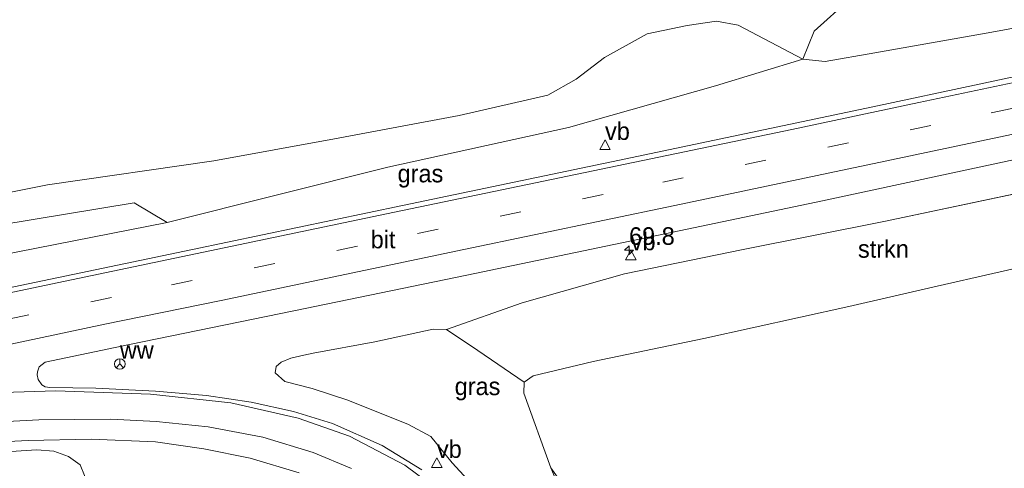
# Model space of a CAD drawing. Header units: millimetres. Extents: x 180000 to 190000, y 466229 to 468626.
# Tile 51 of 202: x 181932 to 182072, y 467931 to 467995. Entities that reach past the tile are written whole.
import ezdxf
from ezdxf.enums import TextEntityAlignment as Align

# ---------------------------------------------------------------- set-up
doc = ezdxf.new("R2010")
doc.units = ezdxf.units.MM
doc.linetypes.add('39strp', pattern=[12, 3, -9])
for name, color, linetype, lineweight in [('as-bs-kilometr', 13, 'Continuous', 18), ('bp-b5-bomenstruiken', 93, 'Continuous', 18), ('bp-b5-bos', 93, 'Continuous', 18), ('bp-b5-grasland', 93, 'Continuous', 18), ('bp-b5-struiken', 93, 'Continuous', 18), ('bw-bs-rona', 8, 'Continuous', 18), ('gw-bs-kruinlijn', 93, 'Continuous', 18), ('gw-bs-teenlijn', 93, 'Continuous', 18), ('mk-bs-39streep 0.15', 8, '39strp', 18), ('mk-bs-streep 0.15', 8, 'Continuous', 18), ('vh-b5-verh_soort', 8, 'Continuous', 18), ('wm-bs-verkeersbord', 8, 'Continuous', 18)]:
    doc.layers.add(name, color=color, linetype=linetype, lineweight=lineweight)
doc.styles.add('rtw_iso', font='iso-rtw.shx')

# ---------------------------------------------------------------- blocks, each defined once
blk = doc.blocks.new('verkeersbord')
for p, q in [((0, 0.75), (-0.75, -0.625)), ((0.75, -0.625), (0, 0.75)), ((-0.75, -0.625), (0.75, -0.625))]:
    blk.add_line(p, q)
blk = doc.blocks.new('dtbattr')
at = {"style": 'rtw_iso'}
blk.add_attdef('TAG', (0.59, 0.87), '', height=2.5, dxfattribs=at)
blk = doc.blocks.new('wegwijzer')
for q in [(-0.53, -0.53), (0, 0.75), (0.53, -0.53)]:
    blk.add_line((0, 0), q)
blk.add_circle((0, 0), 0.75)
blk = doc.blocks.new('d33az_ACAD_1_FMEBLOCK26')
at = {"layer": 'bp-b5-grasland'}
for points in [[(-10.87, 35.47, 36.92), (-16.53, 38.93, 37), (-23.59, 42.05, 37.1), (-29.12, 43.77, 37.16), (-35.15, 45.12, 37.23), (-41.5, 46.05, 37.25), (-48.78, 46.67, 37.39), (-57.27, 47.09, 37.53), (-63.81, 47.19, 37.57), (-64.14, 47.21, 37.58), (-64.45, 47.28, 37.6), (-64.93, 47.58, 37.61), (-65.44, 48.31, 37.62), (-65.58, 48.97, 37.63), (-65.57, 49.42, 37.64), (-65.31, 50.1, 37.64), (-64.45, 50.78, 37.65), (-52.46, 53.3, 37.63), (-29.11, 58.1, 37.71), (-4.48, 63.17, 37.76), (17.59, 67.76, 37.88), (46.1, 73.73, 37.97), (75.47, 80.03, 38.06)], [(10.69, 28.05, 34.33), (7.47, 35.74, 34.47), (12.32, 29, 34.21)], [(74.16, 74.87, 37.72), (55.08, 70.86, 37.58), (34.82, 66.83, 37.59), (17.95, 63.36, 37.53), (3.41, 59.21, 37.38), (-7.39, 55.41, 37.11), (-9.26, 55.47, 37.34), (-17.56, 53.66, 37.43), (-26.34, 52.09, 37.48), (-27.66, 51.79, 37.46), (-29.5, 51.34, 37.4), (-30.9, 50.8, 37.35), (-31.6, 50.16, 37.28), (-31.76, 49.27, 37.23), (-30.39, 48.04, 37.08), (-26.5, 47.06, 37.01), (-21.41, 45.38, 36.89), (-12.8, 41.91, 36.67), (-9.61, 40.21, 36.66), (-6.59, 36.47, 36.74), (-2.75, 32.31, 36.77)]]:
    blk.add_polyline3d(points, dxfattribs=at)
blk = doc.blocks.new('dtbattr-r')
at = {"style": 'rtw_iso'}
blk.add_attdef('TAG', text='', height=2.5, dxfattribs=at).set_placement((0, 0), align=Align.MIDDLE_CENTER)
blk = doc.blocks.new('hecto')
for p, q in [((0, 0.625), (-0.625, 0)), ((0, -0.625), (0, 0.625)), ((-0.625, 0), (0.625, 0)), ((0.625, 0), (0, -0.625))]:
    blk.add_line(p, q)

msp = doc.modelspace()

# ---------------------------------------------------------------- linework, layer by layer
at = {"layer": 'bp-b5-bomenstruiken'}
msp.add_polyline3d([(182093.56, 467997.2, 37.3), (182070.05, 467992.85, 37.32), (182053.94, 467990.03, 37.27), (182046.84, 467988.81, 37.14), (182043.67, 467989.11, 36.94), (182045.27, 467993.11, 37.83), (182050.36, 467997.7, 38.59)], dxfattribs=at)
at = {"layer": 'bp-b5-bos'}
for points in [[(182050.36, 467997.7, 38.59), (182045.27, 467993.11, 37.83), (182043.67, 467989.11, 36.94), (182034.48, 467993.94, 35.69), (182031.4, 467994.51, 35.44), (182027.22, 467993.93, 35.13), (182021.53, 467992.73, 35.2), (182015.45, 467989.37, 35.81), (182011.41, 467986.27, 35.82), (182007.4, 467984.02, 35.8), (181994.77, 467981.12, 36.07), (181977.04, 467977.8, 35.82), (181959.9, 467974.66, 35.19), (181936.25, 467971.26, 35.16), (181909.68, 467965.95, 35.12), (181899.64, 467981.57, 34.44), (181890.06, 467995.47, 34.32)], [(182075.1, 467924.07, 35.08), (182066.04, 467914.56, 35.05), (182056.98, 467903.46, 34.87), (182047.26, 467892.15, 34.5), (182032.06, 467876.65, 34.19), (182029.14, 467878.95, 34.17), (182030.83, 467884.62, 34.19), (182030.75, 467890.14, 34.19), (182029.31, 467894.98, 34.42), (182027.46, 467899.33, 34.57), (182025.3, 467903, 34.51), (182020.67, 467911.73, 34.05), (182015.77, 467919.45, 34.13), (182012.68, 467924.25, 34.21), (182007.83, 467930.99, 34.47), (182003.99, 467941.62, 34.73), (182004.02, 467943.21, 34.78), (182005.32, 467944.1, 34.75), (182013.83, 467946.15, 34.73), (182029.6, 467949.41, 34.69), (182050.23, 467953.96, 34.69), (182062.77, 467956.84, 34.91), (182078.64, 467960.44, 35.31)]]:
    msp.add_polyline3d(points, dxfattribs=at)
at = {"layer": 'bp-b5-grasland'}
for points in [[(181926.67, 467960.7, 36.98), (181953.25, 467965.88, 37.05), (181984.66, 467973.75, 37.05), (182010.32, 467979.42, 37.04), (182031.24, 467985.34, 36.93), (182043.67, 467989.11, 36.94), (182046.84, 467988.81, 37.14), (182053.94, 467990.03, 37.27), (182070.05, 467992.85, 37.32), (182093.56, 467997.2, 37.3)], [(181909.68, 467965.95, 35.12), (181936.25, 467971.26, 35.16), (181959.9, 467974.66, 35.19), (181977.04, 467977.8, 35.82), (181994.77, 467981.12, 36.07), (182007.4, 467984.02, 35.8), (182011.41, 467986.27, 35.82), (182015.45, 467989.37, 35.81), (182021.53, 467992.73, 35.2), (182027.22, 467993.93, 35.13), (182031.4, 467994.51, 35.44), (182034.48, 467993.94, 35.69), (182043.67, 467989.11, 36.94), (182031.24, 467985.34, 36.93), (182010.32, 467979.42, 37.04), (181984.66, 467973.75, 37.05), (181953.25, 467965.88, 37.05), (181948.57, 467968.71, 36.2), (181929.24, 467965.54, 36.04)], [(182083.89, 467988.79, 37.83), (182053.62, 467982.34, 37.77), (182016.44, 467974.54, 37.63), (181986.73, 467968.31, 37.57), (181956.87, 467962.07, 37.44), (181930.28, 467956.5, 37.35)], [(181997.61, 467927.56, 36.77), (181993.77, 467931.72, 36.74), (181990.75, 467935.46, 36.66), (181987.56, 467937.16, 36.67), (181978.95, 467940.63, 36.89), (181973.86, 467942.31, 37.01), (181969.97, 467943.29, 37.08), (181968.61, 467944.52, 37.23), (181968.77, 467945.41, 37.28), (181969.47, 467946.05, 37.35), (181970.86, 467946.59, 37.4), (181972.7, 467947.04, 37.46), (181974.02, 467947.34, 37.48), (181982.8, 467948.91, 37.43), (181991.1, 467950.72, 37.34), (181992.97, 467950.66, 37.11), (181997.45, 467947.69, 36.31), (182004.02, 467943.21, 34.78), (182003.99, 467941.62, 34.73), (182007.83, 467930.99, 34.47), (182011.05, 467923.3, 34.33)], [(181924.91, 467934.48, 37.15), (181933.47, 467934.92, 37.2), (181942.43, 467935.07, 37.07), (181951.6, 467934.69, 37.06), (181958.46, 467933.73, 36.96), (181965.05, 467932.39, 36.84), (181972.05, 467930.31, 36.77)], [(181927.26, 467933.09, 36.87), (181934.71, 467933.55, 36.78), (181937.11, 467933.4, 36.77), (181939.22, 467932.64, 36.6), (181940.88, 467931.44, 36.48), (181941.51, 467929.91, 36.47), (181941.56, 467927.16, 36.41), (181941.5, 467924.68, 36.42), (181942.3, 467921.74, 36.35), (181936.86, 467921.29, 34.91), (181936.45, 467924.45, 34.99), (181936.23, 467926.05, 35.07), (181934.92, 467926.95, 35.08), (181933.12, 467927.3, 35.08), (181925.59, 467926.27, 34.98)], [(181941.51, 467929.91, 36.47), (181940.88, 467931.44, 36.48), (181939.22, 467932.64, 36.6), (181937.11, 467933.4, 36.77), (181934.71, 467933.55, 36.78), (181927.26, 467933.09, 36.87)]]:
    msp.add_polyline3d(points, dxfattribs=at)
at = {"layer": 'bp-b5-struiken'}
for points in [[(182005.32, 467944.1, 34.75), (182004.02, 467943.21, 34.78), (181997.45, 467947.69, 36.31), (181992.97, 467950.66, 37.11), (182003.77, 467954.46, 37.38), (182018.31, 467958.61, 37.53), (182035.19, 467962.08, 37.59), (182055.44, 467966.11, 37.58), (182074.53, 467970.12, 37.72), (182091.05, 467973.14, 37.74), (182106.51, 467976.79, 37.67), (182110.44, 467977.06, 37.68), (182112.46, 467967.88, 36.68), (182090.24, 467963.79, 36.25), (182084.42, 467961.87, 35.81), (182078.64, 467960.44, 35.31), (182062.77, 467956.84, 34.91), (182050.23, 467953.96, 34.69), (182029.6, 467949.41, 34.69), (182013.83, 467946.15, 34.73)], [(181806.93, 467935.77, 36.55), (181806.06, 467935.44, 36.57), (181806.89, 467936.93, 36.51), (181808.35, 467938.88, 35.77), (181828.04, 467943.32, 35.66), (181845.24, 467947.55, 35.52), (181866.9, 467953.72, 35.27), (181894.7, 467959.04, 35.63), (181907.7, 467961.22, 35.76), (181920.58, 467963.91, 35.97), (181929.24, 467965.54, 36.04), (181948.57, 467968.71, 36.2), (181953.25, 467965.88, 37.05), (181926.67, 467960.7, 36.98), (181892.25, 467953.06, 36.7), (181875.95, 467949.36, 36.79), (181850.29, 467943.99, 36.68), (181840.45, 467942.25, 36.65), (181825.39, 467939.49, 36.53), (181815.73, 467937.89, 36.52), (181810.58, 467937.09, 36.48)]]:
    msp.add_polyline3d(points, close=True, dxfattribs=at)
at = {"layer": 'gw-bs-kruinlijn'}
for points in [[(182043.67, 467989.11, 36.94), (182031.24, 467985.34, 36.93), (182010.32, 467979.42, 37.04), (181984.66, 467973.75, 37.05), (181953.25, 467965.88, 37.05), (181926.67, 467960.7, 36.98), (181892.25, 467953.06, 36.7)], [(182110.44, 467977.06, 37.68), (182106.51, 467976.79, 37.67), (182091.05, 467973.14, 37.74), (182074.53, 467970.12, 37.72), (182055.44, 467966.11, 37.58), (182035.19, 467962.08, 37.59), (182018.31, 467958.61, 37.53), (182003.77, 467954.46, 37.38), (181992.97, 467950.66, 37.11), (181991.1, 467950.72, 37.34), (181982.8, 467948.91, 37.43), (181974.02, 467947.34, 37.48), (181972.7, 467947.04, 37.46), (181970.86, 467946.59, 37.4), (181969.47, 467946.05, 37.35), (181968.77, 467945.41, 37.28), (181968.61, 467944.52, 37.23), (181969.97, 467943.29, 37.08), (181973.86, 467942.31, 37.01), (181978.95, 467940.63, 36.89), (181987.56, 467937.16, 36.67), (181990.75, 467935.46, 36.66)], [(181992.91, 467841.12, 34.34), (181998.36, 467846.5, 34.6), (182001.16, 467849.38, 34.72), (182003.84, 467852.76, 34.87), (182006.36, 467856.43, 35), (182008.27, 467859.84, 35.08), (182010.47, 467864.51, 35.22), (182012.11, 467868.32, 35.28), (182013.69, 467872.42, 35.42), (182014.74, 467877, 35.6), (182015.16, 467881.43, 35.8), (182014.88, 467887.54, 35.87), (182014.58, 467892.84, 35.93), (182013.93, 467897.99, 36.16), (182012.45, 467903.79, 36.23), (182010.72, 467908.6, 36.38), (182008.41, 467912.81, 36.45), (182004.93, 467918.02, 36.57), (182001.26, 467923.16, 36.73), (181997.61, 467927.56, 36.77), (181993.77, 467931.72, 36.74), (181990.75, 467935.46, 36.66)], [(181941.51, 467929.91, 36.47), (181940.88, 467931.44, 36.48), (181939.22, 467932.64, 36.6), (181937.11, 467933.4, 36.77), (181934.71, 467933.55, 36.78), (181927.26, 467933.09, 36.87)]]:
    msp.add_polyline3d(points, dxfattribs=at)
at = {"layer": 'gw-bs-teenlijn'}
for points in [[(182154.94, 468010.39, 37.53), (182150.47, 468009.5, 37.56), (182136.98, 468006.46, 37.49), (182125.81, 468004.25, 37.55), (182114.03, 468001.92, 37.42), (182104.07, 467999.41, 37.37), (182093.56, 467997.2, 37.3), (182070.05, 467992.85, 37.32), (182053.94, 467990.03, 37.27), (182046.84, 467988.81, 37.14), (182043.67, 467989.11, 36.94)], [(182043.67, 467989.11, 36.94), (182034.48, 467993.94, 35.69), (182031.4, 467994.51, 35.44), (182027.22, 467993.93, 35.13), (182021.53, 467992.73, 35.2), (182015.45, 467989.37, 35.81), (182011.41, 467986.27, 35.82), (182007.4, 467984.02, 35.8), (181994.77, 467981.12, 36.07), (181977.04, 467977.8, 35.82), (181959.9, 467974.66, 35.19), (181936.25, 467971.26, 35.16), (181909.68, 467965.95, 35.12), (181894.5, 467963.47, 34.83)], [(182011.05, 467923.3, 34.33), (182007.83, 467930.99, 34.47), (182003.99, 467941.62, 34.73), (182004.02, 467943.21, 34.78), (182005.32, 467944.1, 34.75), (182013.83, 467946.15, 34.73), (182029.6, 467949.41, 34.69), (182050.23, 467953.96, 34.69), (182062.77, 467956.84, 34.91), (182078.64, 467960.44, 35.31)]]:
    msp.add_polyline3d(points, dxfattribs=at)
at = {"layer": 'mk-bs-39streep 0.15'}
msp.add_polyline3d([(182157.13, 467999.93, 38.23), (182143.4, 467996.99, 38.23), (182096.89, 467987.09, 38.07), (182061.9, 467979.69, 37.95), (182015.29, 467969.87, 37.85), (181980.31, 467962.54, 37.73), (181945.32, 467955.23, 37.52), (181910.5, 467947.98, 37.37), (181875.36, 467940.64, 37.27), (181840.39, 467933.37, 37.13), (181807.12, 467926.44, 36.73)], dxfattribs=at)
at = {"layer": 'mk-bs-streep 0.15'}
for points in [[(181806.21, 467929.91, 36.66), (181817.19, 467932.22, 36.94), (181838.67, 467936.66, 37.04), (181856.27, 467940.38, 37.12), (181878.11, 467944.93, 37.22), (181899.37, 467949.35, 37.28), (181919.77, 467953.57, 37.4), (181936.72, 467957.15, 37.47), (181957.29, 467961.43, 37.56), (181985.59, 467967.36, 37.63), (182016.14, 467973.7, 37.76), (182042.12, 467979.14, 37.83), (182060.2, 467982.96, 37.87), (182076.38, 467986.38, 37.94), (182098.97, 467991.21, 37.98), (182117.66, 467995.17, 37.96), (182140.83, 468000.13, 38.06), (182156.39, 468003.46, 38.06)], [(181861.27, 467934.05, 37.24), (181874.18, 467936.73, 37.33), (181897.37, 467941.61, 37.41), (181921.37, 467946.56, 37.5), (181944.37, 467951.42, 37.61), (181960.92, 467954.82, 37.67), (181995.47, 467962.05, 37.83), (182025.45, 467968.31, 37.91), (182055.4, 467974.61, 37.98), (182082.78, 467980.41, 38.05), (182108.3, 467985.85, 38.11), (182136.39, 467991.84, 38.21), (182157.88, 467996.39, 38.31)], [(181923.84, 467941.52, 37.55), (181937.4, 467941.96, 37.5), (181950.9, 467941.5, 37.34), (181962.3, 467940.24, 37.29), (181971.87, 467938.07, 37.17), (181979.19, 467935.53, 37.07), (181987.04, 467931.39, 37), (181993.88, 467926.3, 36.9)], [(181979.49, 467930.91, 36.85), (181974.01, 467933.18, 36.94), (181966.87, 467935.39, 37.06), (181959.09, 467936.83, 37.13), (181951.68, 467937.62, 37.18), (181945.25, 467937.92, 37.24), (181934.98, 467937.82, 37.3), (181925.08, 467937.33, 37.34)]]:
    msp.add_polyline3d(points, dxfattribs=at)
at = {"layer": 'vh-b5-verh_soort'}
for points in [[(181930.28, 467956.5, 37.35), (181956.87, 467962.07, 37.44), (181986.73, 467968.31, 37.57), (182016.44, 467974.54, 37.63), (182053.62, 467982.34, 37.77), (182083.89, 467988.79, 37.83)], [(182075.83, 467975.28, 38.06), (182046.46, 467968.98, 37.97), (182017.95, 467963.01, 37.88), (181995.88, 467958.42, 37.76), (181971.25, 467953.35, 37.71), (181947.9, 467948.55, 37.63), (181935.91, 467946.03, 37.65), (181935.05, 467945.35, 37.64), (181934.79, 467944.67, 37.64), (181934.78, 467944.22, 37.63), (181934.92, 467943.56, 37.62), (181935.43, 467942.83, 37.61), (181935.92, 467942.53, 37.6), (181936.23, 467942.46, 37.58), (181936.55, 467942.44, 37.57), (181943.09, 467942.34, 37.53), (181951.58, 467941.92, 37.39), (181958.86, 467941.3, 37.25), (181965.21, 467940.37, 37.23), (181971.24, 467939.02, 37.16), (181976.78, 467937.3, 37.1), (181983.83, 467934.18, 37), (181989.5, 467930.73, 36.92)], [(181972.05, 467930.31, 36.77), (181965.05, 467932.39, 36.84), (181958.46, 467933.73, 36.96), (181951.6, 467934.69, 37.06), (181942.43, 467935.07, 37.07), (181933.47, 467934.92, 37.2), (181924.91, 467934.48, 37.15)]]:
    msp.add_polyline3d(points, dxfattribs=at)

# ---------------------------------------------------------------- block references
at = {"layer": 'as-bs-kilometr'}
ref = msp.add_blockref('dtbattr', (182018.95, 467961.97, 37.67), dxfattribs=at)
ref.add_attrib('TAG', '69.8', dxfattribs={"layer": '0', "height": 2.5, "style": 'rtw_iso'}).set_placement((182018.95, 467961.97, 37.67), align=Align.BOTTOM_LEFT)
msp.add_blockref('hecto', (182018.95, 467961.97, 37.67), dxfattribs=at)
at = {"layer": 'bp-b5-grasland'}
msp.add_blockref('d33az_ACAD_1_FMEBLOCK26', (182000.36, 467895.25), dxfattribs=at)
ref = msp.add_blockref('dtbattr-r', (181986.03, 467970.86, 37.15), dxfattribs=at)
ref.add_attrib('TAG', 'gras', dxfattribs={"layer": '0', "height": 2.5, "style": 'rtw_iso'}).set_placement((181986.03, 467970.86, 37.15), align=Align.BOTTOM_LEFT)
ref = msp.add_blockref('dtbattr-r', (181994.15, 467940.6, 35.64), dxfattribs=at)
ref.add_attrib('TAG', 'gras', dxfattribs={"layer": '0', "height": 2.5, "style": 'rtw_iso'}).set_placement((181994.15, 467940.6, 35.64), align=Align.BOTTOM_LEFT)
at = {"layer": 'bp-b5-struiken'}
ref = msp.add_blockref('dtbattr-r', (182051.52, 467960.14, 36.34), dxfattribs=at)
ref.add_attrib('TAG', 'strkn', dxfattribs={"layer": '0', "height": 2.5, "style": 'rtw_iso'}).set_placement((182051.52, 467960.14, 36.34), align=Align.BOTTOM_LEFT)
at = {"layer": 'bw-bs-rona'}
ref = msp.add_blockref('dtbattr', (181946.52, 467945.78, 37.37), dxfattribs=at)
ref.add_attrib('TAG', 'ww', dxfattribs={"layer": '0', "height": 2.5, "style": 'rtw_iso'}).set_placement((181946.52, 467945.78, 37.37), align=Align.BOTTOM_LEFT)
msp.add_blockref('wegwijzer', (181946.52, 467945.78, 37.37), dxfattribs=at)
at = {"layer": 'vh-b5-verh_soort'}
ref = msp.add_blockref('dtbattr-r', (181982.2, 467961.48, 35.56), dxfattribs=at)
ref.add_attrib('TAG', 'bit', dxfattribs={"layer": '0', "height": 2.5, "style": 'rtw_iso'}).set_placement((181982.2, 467961.48, 35.56), align=Align.BOTTOM_LEFT)
at = {"layer": 'wm-bs-verkeersbord'}
ref = msp.add_blockref('dtbattr', (182015.54, 467976.89, 37.56), dxfattribs=at)
ref.add_attrib('TAG', 'vb', dxfattribs={"layer": '0', "height": 2.5, "style": 'rtw_iso'}).set_placement((182015.54, 467976.89, 37.56), align=Align.BOTTOM_LEFT)
for p in [(182015.54, 467976.89, 37.56), (182019.2, 467961.2, 37.65), (181991.62, 467931.67, 36.83)]:
    msp.add_blockref('verkeersbord', p, dxfattribs=at)
ref = msp.add_blockref('dtbattr', (182019.2, 467961.2, 37.65), dxfattribs=at)
ref.add_attrib('TAG', 'vb', dxfattribs={"layer": '0', "height": 2.5, "style": 'rtw_iso'}).set_placement((182019.2, 467961.2, 37.65), align=Align.BOTTOM_LEFT)
ref = msp.add_blockref('dtbattr', (181991.62, 467931.67, 36.83), dxfattribs=at)
ref.add_attrib('TAG', 'vb', dxfattribs={"layer": '0', "height": 2.5, "style": 'rtw_iso'}).set_placement((181991.62, 467931.67, 36.83), align=Align.BOTTOM_LEFT)

doc.saveas('drawing.dxf')
